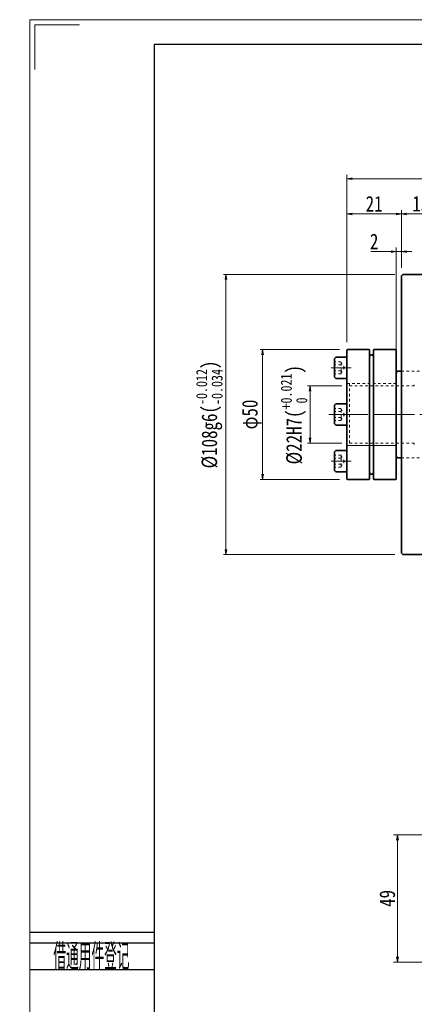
# Model space of a CAD drawing. Header units: millimetres. Extents: x -4 to 815, y 0 to 569.
# Tile 2 of 4: x -4 to 148, y 190 to 569. Entities that reach past the tile are written whole.
import ezdxf
from ezdxf.enums import TextEntityAlignment as Align

# ---------------------------------------------------------------- set-up
doc = ezdxf.new("R2010")
doc.units = ezdxf.units.MM
doc.linetypes.add('点画线', pattern=[18, 12, -2, 2, -2])
doc.linetypes.add('虚线', pattern=[2, 1, -1])
doc.layers.add('2细线层', color=4, linetype='Continuous')
doc.layers.add('6文字层', color=3, linetype='Continuous')
for name, color, linetype, lineweight in [('中心线层', 1, '点画线', 18), ('图框_外框线', 7, 'Continuous', 18), ('尺寸线层', 3, 'Continuous', 18), ('粗实线层', 7, 'Continuous', 35), ('虚线层', 6, '虚线', 18)]:
    doc.layers.add(name, color=color, linetype=linetype, lineweight=lineweight)
doc.styles.add('PC_TEXTSTYLE', font='ISOCP.SHX', dxfattribs={"width": 0.707, "bigfont": 'GBCBIG.SHX'})
doc.styles.add('宋体', font='SimSun.ttf', dxfattribs={"width": 0.8})
doc.dimstyles.new('A水平标注$0', dxfattribs={"dimtxt": 3.5, "dimasz": 2, "dimexe": 1.5, "dimexo": 3, "dimgap": 1.1, "dimtad": 1, "dimtoh": 1, "dimdec": 4, "dimdsep": 46, "dimtxsty": '宋体', "dimblk": 'OPEN', "dimcen": 3, "dimclrd": 3, "dimclre": 3, "dimclrt": 6, "dimadec": 0, "dimazin": 0, "dimtm": 1e-09, "dimtfac": 1, "dimtdec": 4, "dimtix": 1, "dimtmove": 0, "dimatfit": 3, "dimldrblk": 'OPEN', "dimfxl": 0, "dimlwd": 13, "dimlwe": 13, "dimarcsym": 0})
doc.dimstyles.new('D直径标注φ25', dxfattribs={"dimtxt": 3.5, "dimasz": 2, "dimexe": 1, "dimexo": 3, "dimtad": 1, "dimtoh": 1, "dimdec": 1, "dimdsep": 46, "dimtxsty": '宋体', "dimblk": 'OPEN', "dimcen": 3, "dimclrd": 3, "dimclre": 3, "dimclrt": 130, "dimadec": 0, "dimazin": 0, "dimtm": 1e-09, "dimtfac": 1, "dimtdec": 1, "dimtmove": 0, "dimatfit": 0, "dimldrblk": 'OPEN', "dimfxl": 0, "dimlwd": 13, "dimlwe": 13, "dimarcsym": 0})

# ---------------------------------------------------------------- blocks, each defined once
blk = doc.blocks.new('_Open')
at = {"color": 0, "linetype": 'ByBlock', "lineweight": -2}
for p, q in [((-1, 0.17), (0, 0)), ((-1, -0.17), (0, 0)), ((0, 0), (-1, 0))]:
    blk.add_line(p, q, dxfattribs=at)
blk = doc.blocks.new('*D16')
at = {"layer": 'Defpoints', "color": 0, "transparency": 16777216}
for p in [(123.37, 428.21), (123.37, 406.21)]:
    blk.add_point(p, dxfattribs=at)
at = {"layer": '尺寸线层', "color": 3, "lineweight": 13, "transparency": 16777216}
for p, q in [((120.37, 428.21), (107.16, 428.21)), ((108.16, 426.21), (108.16, 408.21)), ((120.37, 406.21), (107.16, 406.21))]:
    blk.add_line(p, q, dxfattribs=at)
at = {"layer": '尺寸线层', "color": 3, "lineweight": 13, "transparency": 16777216, "xscale": 2, "yscale": 2, "zscale": 2}
for p, rotation in [((108.16, 428.21), 90), ((108.16, 406.21), 270)]:
    blk.add_blockref('_Open', p, dxfattribs=dict(at, rotation=rotation))
at = {"layer": '尺寸线层', "color": 130, "transparency": 16777216, "insert": (101.94, 417.12), "char_height": 6, "attachment_point": 5, "rotation": 90, "style": '宋体', "bg_fill": 3, "box_fill_scale": 1.1, "bg_fill_color": 257, "bg_fill_transparency": 0}
blk.add_mtext('{\\A1;\\A1;%%C22H7({\\H0.707107x;\\S+0.021^  0;})}', dxfattribs=at)
at = {"layer": 'Defpoints', "color": 0, "transparency": 16777216}
blk.add_point((108.16, 406.21), dxfattribs=at)
blk = doc.blocks.new('*D20')
at = {"layer": 'Defpoints', "color": 0, "transparency": 16777216}
for p in [(122.52, 442.21), (89.84, 392.21), (122.52, 392.21)]:
    blk.add_point(p, dxfattribs=at)
at = {"layer": '尺寸线层', "color": 3, "lineweight": 13, "transparency": 16777216}
for p, q in [((119.52, 442.21), (88.84, 442.21)), ((89.84, 440.21), (89.84, 394.21)), ((119.52, 392.21), (88.84, 392.21))]:
    blk.add_line(p, q, dxfattribs=at)
at = {"layer": '尺寸线层', "color": 3, "lineweight": 13, "transparency": 16777216, "xscale": 2, "yscale": 2, "zscale": 2}
for p, rotation in [((89.84, 442.21), 90), ((89.84, 392.21), 270)]:
    blk.add_blockref('_Open', p, dxfattribs=dict(at, rotation=rotation))
at = {"layer": '尺寸线层', "color": 130, "transparency": 16777216, "insert": (85.7, 417.21), "char_height": 6, "attachment_point": 5, "rotation": 90, "style": '宋体', "bg_fill": 3, "box_fill_scale": 1.1, "bg_fill_color": 257, "bg_fill_transparency": 0}
blk.add_mtext('φ50', dxfattribs=at)
blk = doc.blocks.new('*D21')
at = {"layer": 'Defpoints', "color": 0, "transparency": 16777216}
for p in [(143.87, 471.21), (75.7, 363.21), (143.87, 363.21)]:
    blk.add_point(p, dxfattribs=at)
at = {"layer": '尺寸线层', "color": 3, "lineweight": 13, "transparency": 16777216}
for p, q in [((140.87, 471.21), (74.7, 471.21)), ((75.7, 469.21), (75.7, 365.21)), ((140.87, 363.21), (74.7, 363.21))]:
    blk.add_line(p, q, dxfattribs=at)
at = {"layer": '尺寸线层', "color": 3, "lineweight": 13, "transparency": 16777216, "xscale": 2, "yscale": 2, "zscale": 2}
for p, rotation in [((75.7, 471.21), 89.99999999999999), ((75.7, 363.21), 270)]:
    blk.add_blockref('_Open', p, dxfattribs=dict(at, rotation=rotation))
at = {"layer": '尺寸线层', "color": 130, "transparency": 16777216, "insert": (69.27, 417.21), "char_height": 6, "attachment_point": 5, "rotation": 90, "style": '宋体', "bg_fill": 3, "box_fill_scale": 1.1, "bg_fill_color": 257, "bg_fill_transparency": 0}
blk.add_mtext('{\\A1;\\A1;%%C108g6({\\H0.707107x;\\S-0.012^ -0.034;})}', dxfattribs=at)
blk = doc.blocks.new('34fhh_1')
at = {"layer": '中心线层'}
blk.add_line((1.59, 0), (-6.07, 0), dxfattribs=at)
at = {"layer": '粗实线层'}
for p, q in [((0, 4.14), (-3.99, 4.14)), ((0, -4.14), (0, 4.14)), ((-4.82, 3.31), (-4.82, -3.31)), ((-3.99, -4.14), (0, -4.14))]:
    blk.add_line(p, q, dxfattribs=at)
for centre, start, end in [((-3.99, 3.31), 90, 180), ((-3.99, -3.31), 180, 270)]:
    blk.add_arc(centre, 0.828, start, end, dxfattribs=at)
at = {"layer": '虚线层'}
for p, q in [((-2.32, 2.31), (-4.82, 2.31)), ((-2.32, 1.15), (-4.82, 1.15)), ((-2.32, 2.31), (-0.99, 0)), ((-2.32, -2.31), (-0.99, 0)), ((-2.32, -1.15), (-4.82, -1.15)), ((-2.32, -2.31), (-4.82, -2.31))]:
    blk.add_line(p, q, dxfattribs=at)
for centre, radius, start, end in [((-3.47, 1.73), 1.29, 333.4349, 26.5651), ((-6.71, 0), 4.54, 345.2529, 14.7471), ((-3.47, -1.73), 1.29, 333.4349, 26.5651)]:
    blk.add_arc(centre, radius, start, end, dxfattribs=at)
blk = doc.blocks.new('zjt-090_1')
at = {"color": 7, "linetype": 'Continuous'}
for p, q in [((-19, -24.85), (-19, 24.85)), ((-10.41, 25), (-18.85, 25)), ((-10.26, 24.85), (-10.26, 0)), ((-8.74, 24.85), (-8.74, -24.85)), ((-0.15, 25), (-8.59, 25)), ((0, 24.85), (0, 0)), ((-10.26, 0), (-10.26, -24.85)), ((0, 0), (0, -24.85)), ((-18.85, -25), (-10.41, -25)), ((-8.59, -25), (-0.15, -25))]:
    blk.add_line(p, q, dxfattribs=at)
for centre, radius, start, end in [((-18.85, 24.85), 0.15, 90, 180), ((-10.41, 24.85), 0.15, 0, 90), ((-9.5, 22.25), 0.76, 0, 180), ((-8.59, 24.85), 0.15, 90, 180), ((-0.15, 24.85), 0.15, 0, 90), ((-9.5, -22.25), 0.76, 180, 0), ((-18.85, -24.85), 0.15, 180, 270), ((-10.41, -24.85), 0.15, 270, 0), ((-8.59, -24.85), 0.15, 180, 270), ((-0.15, -24.85), 0.15, 270, 0)]:
    blk.add_arc(centre, radius, start, end, dxfattribs=at)
at = {"layer": '中心线层'}
blk.add_line((3, 0), (-25.94, 0), dxfattribs=at)
at = {"layer": '粗实线层', "color": 6, "linetype": '虚线', "lineweight": 18}
for p, q in [((0, 12), (-19, 12)), ((0, -12), (-19, -12))]:
    blk.add_line(p, q, dxfattribs=at)
at = {"layer": '粗实线层'}
for p in [(-19, 18), (-19, 0)]:
    blk.add_blockref('34fhh_1', p, dxfattribs=at)
at = {"layer": '粗实线层', "xscale": -0.9999999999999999, "rotation": 180}
blk.add_blockref('34fhh_1', (-19, -18), dxfattribs=at)
blk = doc.blocks.new('*D22')
at = {"layer": 'Defpoints', "color": 0, "transparency": 16777216}
for p in [(143.37, 494.5), (143.37, 470.71), (158.37, 472.21)]:
    blk.add_point(p, dxfattribs=at)
at = {"layer": '尺寸线层', "color": 3, "lineweight": 13, "transparency": 16777216}
for p, q in [((143.37, 473.71), (143.37, 496)), ((156.37, 494.5), (145.37, 494.5)), ((158.37, 475.21), (158.37, 496))]:
    blk.add_line(p, q, dxfattribs=at)
at = {"layer": '尺寸线层', "color": 3, "lineweight": 13, "transparency": 16777216, "xscale": 2, "yscale": 2, "zscale": 2, "rotation": 180}
blk.add_blockref('_Open', (143.37, 494.5), dxfattribs=at)
at = {"layer": '尺寸线层', "color": 3, "lineweight": 13, "transparency": 16777216, "xscale": 2, "yscale": 2, "zscale": 2}
blk.add_blockref('_Open', (158.37, 494.5), dxfattribs=at)
at = {"layer": '尺寸线层', "color": 6, "transparency": 16777216, "insert": (150.87, 498.41), "char_height": 6, "attachment_point": 5, "style": '宋体', "bg_fill": 3, "box_fill_scale": 1.1, "bg_fill_color": 257, "bg_fill_transparency": 0}
blk.add_mtext('15', dxfattribs=at)
blk = doc.blocks.new('*D24')
at = {"layer": 'Defpoints', "color": 0, "transparency": 16777216}
for p in [(141.37, 480.01), (143.37, 470.71), (141.37, 432.96)]:
    blk.add_point(p, dxfattribs=at)
at = {"layer": '尺寸线层', "color": 3, "lineweight": 13, "transparency": 16777216}
for p, q in [((131.54, 480.01), (135.2, 480.01)), ((135.2, 480.01), (139.37, 480.01)), ((141.37, 435.96), (141.37, 481.51)), ((143.37, 480.01), (141.37, 480.01)), ((143.37, 473.71), (143.37, 481.51)), ((145.37, 480.01), (147.37, 480.01))]:
    blk.add_line(p, q, dxfattribs=at)
at = {"layer": '尺寸线层', "color": 3, "lineweight": 13, "transparency": 16777216, "xscale": 2, "yscale": 2, "zscale": 2}
blk.add_blockref('_Open', (141.37, 480.01), dxfattribs=at)
at = {"layer": '尺寸线层', "color": 3, "lineweight": 13, "transparency": 16777216, "xscale": 2, "yscale": 2, "zscale": 2, "rotation": 180}
blk.add_blockref('_Open', (143.37, 480.01), dxfattribs=at)
at = {"layer": '尺寸线层', "color": 6, "transparency": 16777216, "insert": (132.87, 483.91), "char_height": 6, "attachment_point": 5, "style": '宋体', "bg_fill": 3, "box_fill_scale": 1.1, "bg_fill_color": 257, "bg_fill_transparency": 0}
blk.add_mtext('2', dxfattribs=at)
blk = doc.blocks.new('*D25')
at = {"layer": 'Defpoints', "color": 0, "transparency": 16777216}
for p in [(122.37, 508.1), (122.37, 442.06), (304.37, 442.01)]:
    blk.add_point(p, dxfattribs=at)
at = {"layer": '尺寸线层', "color": 3, "lineweight": 13, "transparency": 16777216}
for p, q in [((122.37, 445.06), (122.37, 509.6)), ((304.37, 445.01), (304.37, 509.6)), ((302.37, 508.1), (124.37, 508.1))]:
    blk.add_line(p, q, dxfattribs=at)
at = {"layer": '尺寸线层', "color": 3, "lineweight": 13, "transparency": 16777216, "xscale": 2, "yscale": 2, "zscale": 2, "rotation": 180}
blk.add_blockref('_Open', (122.37, 508.1), dxfattribs=at)
at = {"layer": '尺寸线层', "color": 3, "lineweight": 13, "transparency": 16777216, "xscale": 2, "yscale": 2, "zscale": 2}
blk.add_blockref('_Open', (304.37, 508.1), dxfattribs=at)
at = {"layer": '尺寸线层', "color": 6, "transparency": 16777216, "insert": (213.37, 512.04), "char_height": 6, "attachment_point": 5, "style": '宋体', "bg_fill": 3, "box_fill_scale": 1.1, "bg_fill_color": 257, "bg_fill_transparency": 0}
blk.add_mtext('182', dxfattribs=at)
blk = doc.blocks.new('*D26')
at = {"layer": 'Defpoints', "color": 0, "transparency": 16777216}
for p in [(122.37, 494.5), (143.37, 470.71), (122.37, 442.06)]:
    blk.add_point(p, dxfattribs=at)
at = {"layer": '尺寸线层', "color": 3, "lineweight": 13, "transparency": 16777216}
for p, q in [((122.37, 445.06), (122.37, 496)), ((141.37, 494.5), (124.37, 494.5)), ((143.37, 473.71), (143.37, 496))]:
    blk.add_line(p, q, dxfattribs=at)
at = {"layer": '尺寸线层', "color": 3, "lineweight": 13, "transparency": 16777216, "xscale": 2, "yscale": 2, "zscale": 2, "rotation": 180}
blk.add_blockref('_Open', (122.37, 494.5), dxfattribs=at)
at = {"layer": '尺寸线层', "color": 3, "lineweight": 13, "transparency": 16777216, "xscale": 2, "yscale": 2, "zscale": 2}
blk.add_blockref('_Open', (143.37, 494.5), dxfattribs=at)
at = {"layer": '尺寸线层', "color": 6, "transparency": 16777216, "insert": (132.87, 498.41), "char_height": 6, "attachment_point": 5, "style": '宋体', "bg_fill": 3, "box_fill_scale": 1.1, "bg_fill_color": 257, "bg_fill_transparency": 0}
blk.add_mtext('21', dxfattribs=at)
blk = doc.blocks.new('*D40')
at = {"layer": 'Defpoints', "color": 0, "transparency": 16777216}
for p in [(203.87, 255.21), (141.89, 206.21), (168.77, 206.21)]:
    blk.add_point(p, dxfattribs=at)
at = {"layer": '尺寸线层', "color": 3, "lineweight": 13, "transparency": 16777216}
for p, q in [((200.87, 255.21), (140.39, 255.21)), ((141.89, 253.21), (141.89, 208.21)), ((165.77, 206.21), (140.39, 206.21))]:
    blk.add_line(p, q, dxfattribs=at)
at = {"layer": '尺寸线层', "color": 3, "lineweight": 13, "transparency": 16777216, "xscale": 2, "yscale": 2, "zscale": 2}
for p, rotation in [((141.89, 255.21), 90), ((141.89, 206.21), 270)]:
    blk.add_blockref('_Open', p, dxfattribs=dict(at, rotation=rotation))
at = {"layer": '尺寸线层', "color": 6, "transparency": 16777216, "insert": (137.96, 230.71), "char_height": 6, "attachment_point": 5, "rotation": 90, "style": '宋体', "bg_fill": 3, "box_fill_scale": 1.1, "bg_fill_color": 257, "bg_fill_transparency": 0}
blk.add_mtext('49', dxfattribs=at)

msp = doc.modelspace()

# ---------------------------------------------------------------- linework, layer by layer
at = {"layer": '2细线层'}
for p, q in [((0.16804, 217.66044), (47.92659, 217.66044)), ((0.16804, 213.58054), (47.92659, 213.58054)), ((0.16804, 203.38077), (47.92659, 203.38077))]:
    msp.add_line(p, q, dxfattribs=at)
at = {"layer": '中心线层'}
msp.add_line((118.4527, 417.21016), (289.38203, 417.21016), dxfattribs=at)
at = {"layer": '图框_外框线', "color": 3}
msp.add_lwpolyline([(1.91706, 550.19727), (1.91706, 567.45085), (19.17064, 567.45085)], dxfattribs=at)
at = {"layer": '粗实线层'}
for p, q in [((143.87036, 471.21016), (143.37036, 470.71016)), ((143.37036, 470.71016), (143.37036, 363.71016)), ((158.37036, 471.21016), (143.87036, 471.21016)), ((141.37036, 432.96016), (141.37036, 401.46016)), ((141.37036, 432.96016), (141.37036, 401.46016)), ((143.37036, 433.96016), (142.37036, 433.96016)), ((143.37036, 433.96016), (142.37036, 433.96016)), ((143.37036, 400.46016), (142.37036, 400.46016)), ((143.37036, 400.46016), (142.37036, 400.46016)), ((143.37036, 363.71016), (143.87036, 363.21016)), ((158.37036, 363.21016), (143.87036, 363.21016))]:
    msp.add_line(p, q, dxfattribs=at)
at = {"layer": '粗实线层', "color": 6, "linetype": '虚线', "lineweight": 18}
for p, q in [((143.37036, 433.96016), (170.17036, 433.96016)), ((148.37036, 428.21016), (148.37036, 428.71016)), ((123.37036, 406.21016), (148.37036, 406.21016)), ((148.37036, 406.21016), (148.37036, 405.71016)), ((143.37036, 400.46016), (170.17036, 400.46016))]:
    msp.add_line(p, q, dxfattribs=at)
at = {"layer": '粗实线层'}
for centre, start, end in [((142.37036, 432.96016), 90, 180), ((142.37036, 432.96016), 90, 180), ((142.37036, 401.46016), 180, 270), ((142.37036, 401.46016), 180, 270)]:
    msp.add_arc(centre, 1, start, end, dxfattribs=at)

# ---------------------------------------------------------------- texts
at = {"layer": '6文字层', "color": 3, "style": 'PC_TEXTSTYLE', "width": 0.667}
msp.add_text('借通用件登记', height=10.199761, dxfattribs=at).set_placement((23.78833, 208.75112), align=Align.MIDDLE)

# ---------------------------------------------------------------- next in the draw order: dimensions: what is measured, and where the dimension line sits
at = {"layer": '尺寸线层'}
dim = msp.add_linear_dim(base=(108.16083, 406.21016), p1=(123.37036, 428.21016), p2=(123.37036, 406.21016), angle=270, text='{\\A1;\\A1;%%C22H7({\\H0.707107x;\\S+0.021^  0;})}', dimstyle='D直径标注φ25', override={"dimtxt": 6, "dimgap": 1, "dimpost": 'φ<>', "dimtp": 0.021, "dimtm": 0, "dimtdec": 3, "dimtzin": 8}, dxfattribs=at)
dim.commit()
dim.dimension.update_dxf_attribs({"geometry": '*D16', "text_midpoint": (108.16083, 417.12421), "dimtype": 160})

# ---------------------------------------------------------------- next in the draw order: linework, layer by layer
at = {"layer": '粗实线层', "color": 6, "linetype": '虚线', "lineweight": 18}
for p, q in [((141.37036, 429.21016), (123.37036, 429.21016)), ((123.37036, 429.21016), (123.37036, 405.21016)), ((123.37036, 428.21016), (148.37036, 428.21016)), ((123.37036, 405.21016), (141.37036, 405.21016))]:
    msp.add_line(p, q, dxfattribs=at)

# ---------------------------------------------------------------- next in the draw order: dimensions: what is measured, and where the dimension line sits
at = {"layer": '尺寸线层'}
dim = msp.add_linear_dim(base=(89.83513, 392.21016), p1=(122.52036, 442.21016), p2=(122.52036, 392.21016), angle=270, dimstyle='D直径标注φ25', override={"dimtxt": 6, "dimgap": 1, "dimpost": 'φ<>'}, dxfattribs=at)
dim.commit()
dim.dimension.update_dxf_attribs({"geometry": '*D20', "text_midpoint": (89.83513, 417.21016), "dimtype": 160})

# ---------------------------------------------------------------- next in the draw order: dimensions: what is measured, and where the dimension line sits
dim = msp.add_linear_dim(base=(75.69954, 363.21016), p1=(143.87036, 471.21016), p2=(143.87036, 363.21016), angle=270, text='{\\A1;\\A1;%%C108g6({\\H0.707107x;\\S-0.012^ -0.034;})}', dimstyle='D直径标注φ25', override={"dimtxt": 6, "dimgap": 1, "dimpost": 'φ<>', "dimtp": -0.012, "dimtm": 0.034, "dimtdec": 3, "dimtzin": 8}, dxfattribs=at)
dim.commit()
dim.dimension.update_dxf_attribs({"geometry": '*D21', "text_midpoint": (75.69954, 417.21016), "dimtype": 160})

# ---------------------------------------------------------------- next in the draw order: block references
at = {"layer": '粗实线层'}
msp.add_blockref('zjt-090_1', (141.37036, 417.21016), dxfattribs=at)

# ---------------------------------------------------------------- next in the draw order: dimensions: what is measured, and where the dimension line sits
at = {"layer": '尺寸线层'}
dim = msp.add_linear_dim(base=(143.37036, 494.49521), p1=(158.37036, 472.21016), p2=(143.37036, 470.71016), dimstyle='A水平标注$0', override={"dimtxt": 6, "dimgap": 1, "dimdec": 1, "dimpost": '<>', "dimblk": 'Open', "dimtvp": 0.1, "dimtfill": 1, "dimtfillclr": 256}, dxfattribs=at)
dim.commit()
dim.dimension.update_dxf_attribs({"geometry": '*D22', "text_midpoint": (150.87036, 494.49521), "dimtype": 160})

# ---------------------------------------------------------------- next in the draw order: dimensions: what is measured, and where the dimension line sits
dim = msp.add_linear_dim(base=(141.37036, 480.00991), p1=(143.37036, 470.71016), p2=(141.37036, 432.96016), dimstyle='A水平标注$0', override={"dimtxt": 6, "dimgap": 1, "dimdec": 1, "dimpost": '<>', "dimblk": 'Open', "dimtvp": 0.1, "dimtfill": 1, "dimtfillclr": 256}, dxfattribs=at)
dim.commit()
dim.dimension.update_dxf_attribs({"geometry": '*D24', "text_midpoint": (132.87036, 480.00991), "dimtype": 160})

# ---------------------------------------------------------------- next in the draw order: dimensions: what is measured, and where the dimension line sits
dim = msp.add_linear_dim(base=(122.37036, 508.10328), p1=(304.37036, 442.00875), p2=(122.37036, 442.06016), dimstyle='A水平标注$0', override={"dimtxt": 6, "dimgap": 1, "dimdec": 1, "dimpost": '<>', "dimblk": 'Open', "dimtvp": 0.1, "dimtfill": 1, "dimtfillclr": 256}, dxfattribs=at)
dim.commit()
dim.dimension.update_dxf_attribs({"geometry": '*D25', "text_midpoint": (213.37036, 508.10328), "dimtype": 160})

# ---------------------------------------------------------------- next in the draw order: dimensions: what is measured, and where the dimension line sits
dim = msp.add_linear_dim(base=(122.37036, 494.49521), p1=(143.37036, 470.71016), p2=(122.37036, 442.06016), dimstyle='A水平标注$0', override={"dimtxt": 6, "dimgap": 1, "dimdec": 1, "dimpost": '<>', "dimblk": 'Open', "dimtvp": 0.1, "dimtfill": 1, "dimtfillclr": 256}, dxfattribs=at)
dim.commit()
dim.dimension.update_dxf_attribs({"geometry": '*D26', "text_midpoint": (132.87036, 494.49521), "dimtype": 160})

# ---------------------------------------------------------------- next in the draw order: linework, layer by layer
at = {"layer": '图框_外框线', "color": 3}
msp.add_lwpolyline([(0, 0), (805.16674, 0), (805.16674, 569.36791), (0, 569.36791)], close=True, dxfattribs=at)
at = {"layer": '图框_外框线', "color": 3, "lineweight": 25}
msp.add_lwpolyline([(47.92659, 9.58532), (795.58142, 9.58532), (795.58142, 559.78259), (47.92659, 559.78259)], close=True, dxfattribs=at)

# ---------------------------------------------------------------- next in the draw order: dimensions: what is measured, and where the dimension line sits
at = {"layer": '尺寸线层'}
dim = msp.add_linear_dim(base=(141.89024, 206.21016), p1=(203.87192, 255.21016), p2=(168.76947, 206.21016), angle=90, dimstyle='A水平标注$0', override={"dimtxt": 6, "dimgap": 1, "dimdec": 1, "dimpost": '<>', "dimblk": 'Open', "dimtvp": 0.1, "dimtfill": 1, "dimtfillclr": 256}, dxfattribs=at)
dim.commit()
dim.dimension.update_dxf_attribs({"geometry": '*D40', "text_midpoint": (141.89024, 230.71016), "dimtype": 160})

doc.saveas('drawing.dxf')
